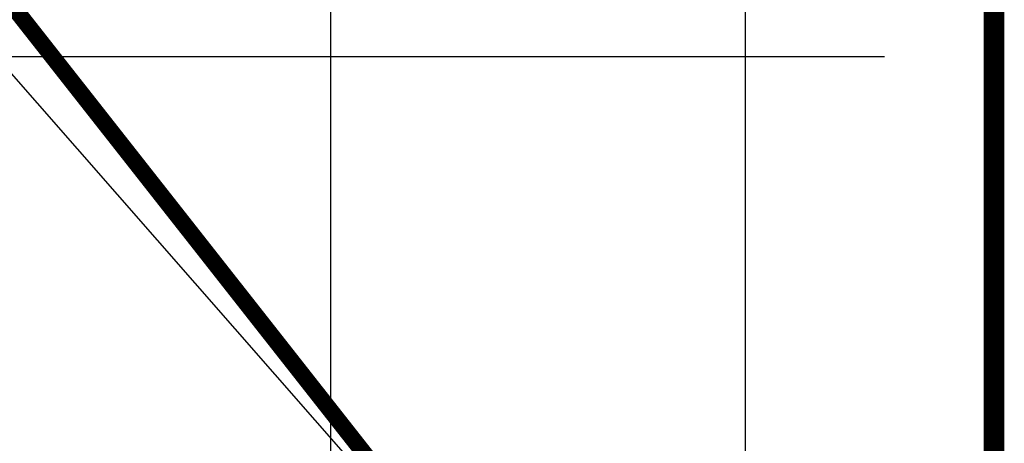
# Model space of a CAD drawing. Header units: millimetres. Extents: x -64078 to -62795, y 13127 to 13405.
# Tile 33 of 51: x -63291 to -63244, y 13315 to 13336. Entities that reach past the tile are written whole.
import ezdxf

# ---------------------------------------------------------------- set-up
doc = ezdxf.new("R2010")
doc.units = ezdxf.units.MM
doc.header["$LTSCALE"] = 1000
doc.header["$MEASUREMENT"] = 0
doc.linetypes.add('DASH', pattern=[0.35, 0.25, -0.1])
for name, color, linetype in [('DLSS', 4, 'Continuous'), ('SYN_TK', 7, 'Continuous'), ('方格网', 252, 'Continuous')]:
    doc.layers.add(name, color=color, linetype=linetype)

msp = doc.modelspace()

# ---------------------------------------------------------------- linework, layer by layer
at = {"color": 5, "linetype": 'DASH', "ltscale": 7000, "flags": 128}
msp.add_lwpolyline([(-63266.437, 13303.97), (-63296.033, 13337.769), (-63350.147, 13399.46)], dxfattribs=at)
at = {"layer": 'DLSS', "linetype": 'Continuous', "const_width": 0.8, "flags": 128}
msp.add_lwpolyline([(-63284.584, 13232.779), (-63261.642, 13264.875), (-63261.331, 13297.243), (-63262.469, 13298.916), (-63294.933, 13340.262), (-63343.138, 13399.46)], dxfattribs=at)
at = {"layer": 'SYN_TK', "color": 7, "const_width": 1}
msp.add_lwpolyline([(-63624.414, 13404.194), (-63244.414, 13404.194), (-63244.414, 13127.194), (-63624.414, 13127.194)], close=True, dxfattribs=at)
at = {"layer": '方格网'}
for p, q in [((-63276.399, 13173.771), (-63276.399, 13380.854)), ((-63256.399, 13173.771), (-63256.399, 13380.854)), ((-63609.838, 13333.771), (-63249.692, 13333.771))]:
    msp.add_line(p, q, dxfattribs=at)

doc.saveas('drawing.dxf')
